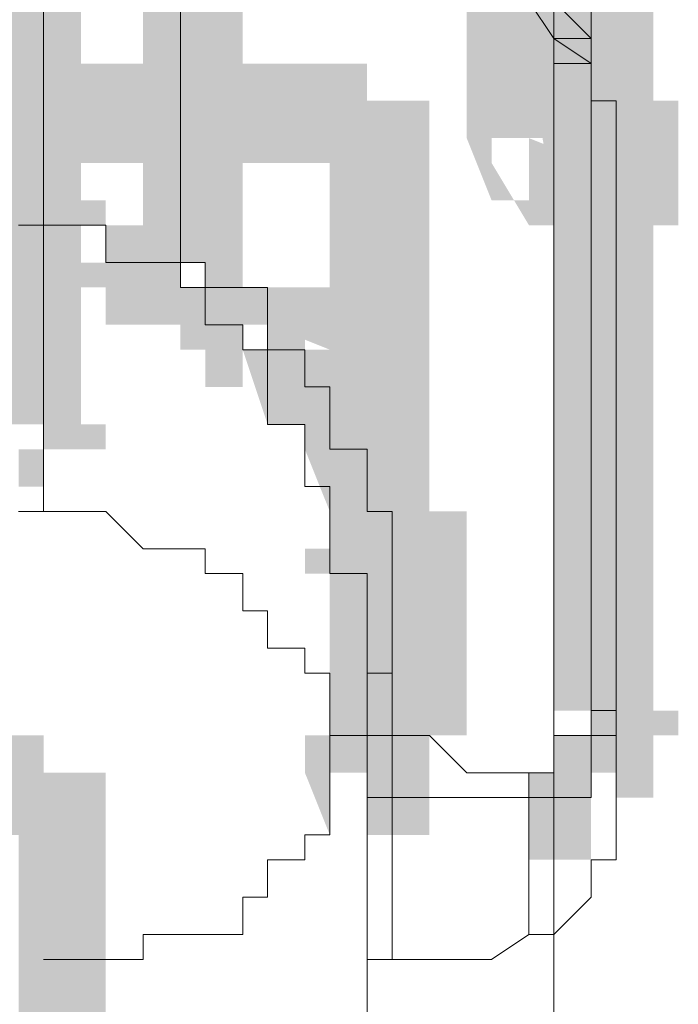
# Model space of a CAD drawing. Header units: millimetres. Extents: x -91 to 1961, y -1152 to 358.
# Tile 171 of 256: x 170.527 to 171.403, y 136.75 to 138.059. Entities that reach past the tile are written whole.
import ezdxf

# ---------------------------------------------------------------- set-up
doc = ezdxf.new("R2010")
doc.units = ezdxf.units.MM
doc.header["$MEASUREMENT"] = 0
doc.layers.get('0').update_dxf_attribs({"linetype": 'CONTINUOUS'})

msp = doc.modelspace()

# ---------------------------------------------------------------- hatches: boundary and pattern name
at = {"true_color": 0xaaaaaa}
h = msp.add_hatch(color=253, dxfattribs=at)
h.paths.add_polyline_path([(169.0866, 138.1996), (169.1693, 138.1996), (169.1693, 138.0838), (169.0866, 138.0838)])
h.paths.add_polyline_path([(169.1693, 138.001), (169.8476, 138.001), (169.8476, 137.8687), (169.1693, 137.8687)])
h.paths.add_polyline_path([(169.5829, 144.1722), (169.8476, 144.1722), (169.8476, 144.0564), (169.5829, 144.0564)])
h.paths.add_polyline_path([(169.0866, 139.6886), (169.1693, 139.6886), (169.1693, 139.5562), (169.0866, 139.5562)])
h.paths.add_polyline_path([(170.526, 147.994), (170.5591, 147.994), (170.5591, 147.8617), (170.526, 147.8617)])
h.paths.add_polyline_path([(169.3347, 141.8063), (169.4175, 141.8063), (169.4175, 141.6739), (169.3347, 141.6739)])
h.paths.add_polyline_path([(170.4763, 138.6794), (170.6087, 138.6794), (170.6087, 137.5212), (170.4763, 137.5212)])
h = msp.add_hatch(color=253, dxfattribs=at)
h.paths.add_polyline_path([(170.7741, 145.6943), (170.9065, 145.6943), (170.9065, 140.9956), (170.7741, 140.9956)])
h.paths.add_polyline_path([(170.3936, 146.9352), (170.526, 146.9352), (170.526, 146.8524), (170.3936, 146.8524)])
h.paths.add_polyline_path([(171.287, 137.9514), (171.4028, 137.9514), (171.4028, 137.9018), (171.287, 137.9018)])
h.paths.add_polyline_path([(171.287, 137.1903), (171.3201, 137.1903), (171.3201, 137.058), (171.287, 137.058)])
h.paths.add_polyline_path([(169.798, 138.4974), (169.9304, 138.4974), (169.9304, 137.819), (169.798, 137.819)])
h = msp.add_hatch(color=253, dxfattribs=at)
h.paths.add_polyline_path([(171.0719, 143.4608), (171.2043, 143.4608), (171.2043, 138.1168), (171.0719, 138.1168)])
h.paths.add_polyline_path([(171.2374, 138.001), (171.3697, 138.001), (171.3697, 137.1407), (171.2374, 137.1407)])
h.paths.add_polyline_path([(170.741, 146.9352), (170.8569, 146.9352), (170.8569, 145.6943), (170.741, 145.6943)])
h = msp.add_hatch(color=253, dxfattribs=at)
h.paths.add_polyline_path([(169.8807, 146.3395), (170.0131, 146.3395), (170.0131, 145.6943), (169.8807, 145.6943)])
h.paths.add_polyline_path([(170.4432, 137.7032), (170.5591, 137.7032), (170.5591, 137.5709), (170.4432, 137.5709)])
h.paths.add_polyline_path([(169.8476, 140.9956), (170.7741, 140.9956), (170.7741, 140.8798), (169.8476, 140.8798)])
h = msp.add_hatch(color=253, dxfattribs=at)
h.paths.add_polyline_path([(171.2374, 138.001), (171.3697, 138.001), (171.3697, 137.9514), (171.2374, 137.9514)])
h.paths.add_polyline_path([(169.0039, 139.9368), (169.1197, 139.9368), (169.1197, 139.2253), (169.0039, 139.2253)])
h.paths.add_polyline_path([(169.9304, 138.3816), (170.1454, 138.3816), (170.1454, 138.2492), (169.9304, 138.2492)])
h.paths.add_polyline_path([(170.7741, 145.7439), (170.8238, 145.7439), (170.8238, 145.6116), (170.7741, 145.6116)])
h = msp.add_hatch(color=253, dxfattribs=at)
h.paths.add_polyline_path([(170.9396, 137.1903), (171.0719, 137.1903), (171.0719, 137.1076), (170.9396, 137.1076)])
h.paths.add_polyline_path([(170.6418, 137.786), (170.6914, 137.786), (170.6914, 137.6536), (170.6418, 137.6536)])
h.paths.add_polyline_path([(170.7741, 141.2107), (170.9065, 141.2107), (170.9065, 141.1776), (170.7741, 141.1776)])
h.paths.add_polyline_path([(169.8807, 145.6943), (170.0131, 145.6943), (170.0131, 140.9625), (169.8807, 140.9625)])
h.paths.add_polyline_path([(169.0369, 140.9625), (169.8476, 140.9625), (169.8476, 140.8302), (169.0369, 140.8302)])
h = msp.add_hatch(color=253, dxfattribs=at)
h.paths.add_polyline_path([(170.9892, 137.1903), (171.1216, 137.1903), (171.1216, 137.1076), (170.9892, 137.1076)])
h.paths.add_polyline_path([(169.0369, 140.4496), (171.1547, 140.4496), (171.1547, 140.3173), (169.0369, 140.3173)])
h.paths.add_polyline_path([(170.741, 145.6943), (170.8569, 145.6943), (170.8569, 140.9625), (170.741, 140.9625)])
h = msp.add_hatch(color=253, dxfattribs=at)
h.paths.add_polyline_path([(170.7741, 145.6943), (170.9065, 145.6943), (170.9065, 140.9956), (170.7741, 140.9956)])
h.paths.add_polyline_path([(170.9892, 137.2234), (171.0223, 137.2234), (171.0223, 137.1076), (170.9892, 137.1076)])
h = msp.add_hatch(color=253, dxfattribs=at)
h.paths.add_polyline_path([(168.5737, 138.547), (168.706, 138.547), (168.706, 138.3816), (168.5737, 138.3816)])
h.paths.add_polyline_path([(171.287, 137.9514), (171.4028, 137.9514), (171.4028, 137.9018), (171.287, 137.9018)])
h.paths.add_polyline_path([(170.8238, 144.2549), (171.1547, 144.2549), (171.1547, 144.1391), (170.8238, 144.1391)])
h = msp.add_hatch(color=253, dxfattribs=at)
h.paths.add_polyline_path([(171.1547, 140.9956), (171.2043, 140.9956), (171.2043, 140.8798), (171.1547, 140.8798)])
h.paths.add_polyline_path([(171.2043, 138.2492), (171.3201, 138.2492), (171.3201, 138.0341), (171.2043, 138.0341)])
h.paths.add_polyline_path([(171.2374, 139.8209), (171.3697, 139.8209), (171.3697, 139.7382), (171.2374, 139.7382)])
for points in [[(171.1547, 140.9625), (171.1547, 138.0341), (171.287, 138.0341), (171.287, 140.9625)], [(170.6914, 138.3319), (170.6914, 137.786), (170.8238, 137.786), (170.8238, 138.3319)], [(171.3201, 138.1996), (171.3697, 138.0838), (171.2374, 138.0341), (171.2043, 138.1665)], [(171.3201, 138.0341), (171.287, 138.001), (171.2374, 138.0341), (171.287, 138.0838)], [(171.2374, 138.0838), (171.2374, 137.9514), (171.287, 137.9514), (171.287, 138.0838)], [(171.3201, 138.0341), (171.3697, 137.8687), (171.2374, 137.819), (171.2043, 138.001)], [(171.287, 137.9514), (171.287, 137.786), (171.4028, 137.786), (171.4028, 137.9514)], [(171.2374, 137.8687), (171.2374, 137.819), (171.3697, 137.819), (171.3697, 137.8687)], [(170.6418, 137.786), (170.6418, 137.6536), (170.6914, 137.6536), (170.6914, 137.786)]]:
    msp.add_hatch(color=253, dxfattribs=at).paths.add_polyline_path(points)
h = msp.add_hatch(color=253, dxfattribs=at)
h.paths.add_polyline_path([(169.0039, 140.9129), (169.1197, 140.9129), (169.1197, 140.2015), (169.0039, 140.2015)])
h.paths.add_polyline_path([(171.1216, 138.0838), (171.2374, 138.0838), (171.2374, 137.9514), (171.1216, 137.9514)])
h = msp.add_hatch(color=253, dxfattribs=at)
h.paths.add_polyline_path([(171.2043, 139.6059), (171.3201, 139.6059), (171.3201, 139.5562), (171.2043, 139.5562)])
h.paths.add_polyline_path([(171.2043, 139.9864), (171.3201, 139.9864), (171.3201, 139.9368), (171.2043, 139.9368)])
h.paths.add_polyline_path([(171.2043, 138.6297), (171.3201, 138.6297), (171.3201, 138.4643), (171.2043, 138.4643)])
h.paths.add_polyline_path([(169.9634, 139.9368), (170.0958, 139.9368), (170.0958, 138.6794), (169.9634, 138.6794)])
h.paths.add_polyline_path([(171.2374, 137.9514), (171.3697, 137.9514), (171.3697, 137.8687), (171.2374, 137.8687)])
h.paths.add_polyline_path([(171.2374, 139.2253), (171.3697, 139.2253), (171.3697, 139.0103), (171.2374, 139.0103)])
h = msp.add_hatch(color=253, dxfattribs=at)
h.paths.add_polyline_path([(171.2374, 139.8209), (171.3697, 139.8209), (171.3697, 139.5562), (171.2374, 139.5562)])
h.paths.add_polyline_path([(171.2374, 137.8687), (171.3697, 137.8687), (171.3697, 137.819), (171.2374, 137.819)])
h = msp.add_hatch(color=253, dxfattribs=at)
h.paths.add_polyline_path([(171.2374, 138.001), (171.3697, 138.001), (171.3697, 137.819), (171.2374, 137.819)])
h.paths.add_polyline_path([(171.2043, 138.9606), (171.3201, 138.9606), (171.3201, 138.8448), (171.2043, 138.8448)])
h.paths.add_polyline_path([(171.2374, 139.3908), (171.3697, 139.3908), (171.3697, 139.1757), (171.2374, 139.1757)])
h.paths.add_polyline_path([(171.2043, 139.7713), (171.3201, 139.7713), (171.3201, 139.5562), (171.2043, 139.5562)])
h.paths.add_polyline_path([(171.2374, 138.6794), (171.3697, 138.6794), (171.3697, 138.4643), (171.2374, 138.4643)])
h = msp.add_hatch(color=253, dxfattribs=at)
h.paths.add_polyline_path([(171.2374, 138.0341), (171.3697, 138.0341), (171.3697, 138.001), (171.2374, 138.001)])
h.paths.add_polyline_path([(171.2043, 139.1757), (171.3201, 139.1757), (171.3201, 139.0103), (171.2043, 139.0103)])
h.paths.add_polyline_path([(171.2374, 139.4404), (171.3697, 139.4404), (171.3697, 139.2253), (171.2374, 139.2253)])
h.paths.add_polyline_path([(171.2043, 139.7382), (171.3201, 139.7382), (171.3201, 139.6059), (171.2043, 139.6059)])
h.paths.add_polyline_path([(171.2043, 138.7952), (171.3201, 138.7952), (171.3201, 138.6794), (171.2043, 138.6794)])
h.paths.add_polyline_path([(171.2374, 138.3319), (171.3697, 138.3319), (171.3697, 138.2492), (171.2374, 138.2492)])
h = msp.add_hatch(color=253, dxfattribs=at)
h.paths.add_polyline_path([(171.2374, 138.001), (171.3697, 138.001), (171.3697, 137.8687), (171.2374, 137.8687)])
h.paths.add_polyline_path([(171.2374, 139.0599), (171.3697, 139.0599), (171.3697, 139.0103), (171.2374, 139.0103)])
h.paths.add_polyline_path([(171.2043, 138.6297), (171.3201, 138.6297), (171.3201, 138.4643), (171.2043, 138.4643)])
h.paths.add_polyline_path([(171.2374, 139.639), (171.3697, 139.639), (171.3697, 139.5562), (171.2374, 139.5562)])
h = msp.add_hatch(color=253, dxfattribs=at)
h.paths.add_polyline_path([(171.2374, 138.001), (171.3697, 138.001), (171.3697, 137.819), (171.2374, 137.819)])
h.paths.add_polyline_path([(171.2374, 139.4404), (171.3697, 139.4404), (171.3697, 139.2253), (171.2374, 139.2253)])
h.paths.add_polyline_path([(171.2043, 138.2492), (171.3201, 138.2492), (171.3201, 138.0341), (171.2043, 138.0341)])
h.paths.add_polyline_path([(171.2374, 139.0599), (171.3697, 139.0599), (171.3697, 138.7952), (171.2374, 138.7952)])
h = msp.add_hatch(color=253, dxfattribs=at)
h.paths.add_polyline_path([(171.2374, 138.0838), (171.3697, 138.0838), (171.3697, 137.8687), (171.2374, 137.8687)])
h.paths.add_polyline_path([(171.2374, 139.4404), (171.3697, 139.4404), (171.3697, 139.3908), (171.2374, 139.3908)])
h.paths.add_polyline_path([(171.2043, 139.0103), (171.3201, 139.0103), (171.3201, 138.8448), (171.2043, 138.8448)])
h.paths.add_polyline_path([(171.2043, 138.4643), (171.3201, 138.4643), (171.3201, 138.2492), (171.2043, 138.2492)])
h = msp.add_hatch(color=253, dxfattribs=at)
h.paths.add_polyline_path([(171.1547, 138.0341), (171.287, 138.0341), (171.287, 137.9018), (171.1547, 137.9018)])
h.paths.add_polyline_path([(171.2374, 139.0599), (171.3697, 139.0599), (171.3697, 139.0103), (171.2374, 139.0103)])
h = msp.add_hatch(color=253, dxfattribs=at)
h.paths.add_polyline_path([(170.6914, 138.6297), (170.741, 138.6297), (170.741, 138.4974), (170.6914, 138.4974)])
h.paths.add_polyline_path([(170.8238, 138.5801), (170.8238, 138.547), (170.6914, 138.547), (170.6914, 138.5801)])
h.paths.add_polyline_path([(170.741, 138.5801), (170.7741, 138.5801), (170.7741, 138.4643), (170.741, 138.4643)])
h.paths.add_polyline_path([(170.7741, 138.5801), (170.8238, 138.5801), (170.9065, 138.547), (170.9065, 138.4974), (170.7741, 138.4974), (170.7741, 138.547), (170.8238, 138.4643), (170.7741, 138.4643)])
h.paths.add_polyline_path([(170.8238, 138.547), (170.8569, 138.547), (170.8569, 138.4146), (170.8238, 138.4146)])
h.paths.add_polyline_path([(170.9396, 138.4974), (170.9396, 138.4643), (170.8238, 138.4643), (170.8238, 138.4974)])
h.paths.add_polyline_path([(170.8569, 138.4974), (170.9065, 138.4974), (170.9065, 138.3816), (170.8569, 138.3816)])
h.paths.add_polyline_path([(170.9892, 138.4643), (170.9892, 138.4146), (170.8569, 138.4146), (170.8569, 138.4643)])
h.paths.add_polyline_path([(170.9065, 138.4643), (170.9396, 138.4643), (170.9396, 138.3319), (170.9065, 138.3319)])
h.paths.add_polyline_path([(171.0223, 138.4146), (171.0223, 138.3816), (170.9065, 138.3816), (170.9065, 138.4146)])
h.paths.add_polyline_path([(170.9396, 138.4146), (170.9892, 138.4146), (170.9892, 138.2823), (170.9396, 138.2823)])
h.paths.add_polyline_path([(171.0719, 138.3816), (171.0719, 138.3319), (170.9396, 138.3319), (170.9396, 138.3816)])
h.paths.add_polyline_path([(170.9892, 138.3816), (171.0223, 138.3816), (171.0223, 138.2492), (170.9892, 138.2492)])
h.paths.add_polyline_path([(171.1216, 138.3319), (171.1216, 138.2823), (170.9892, 138.2823), (170.9892, 138.3319)])
h.paths.add_polyline_path([(171.0223, 138.3319), (171.0719, 138.3319), (171.0719, 138.1996), (171.0223, 138.1996)])
h.paths.add_polyline_path([(171.1547, 138.2823), (171.1547, 138.2492), (171.0223, 138.2492), (171.0223, 138.2823)])
h.paths.add_polyline_path([(171.0719, 138.2823), (171.1216, 138.2823), (171.1216, 138.1665), (171.0719, 138.1665)])
h.paths.add_polyline_path([(171.2043, 138.2492), (171.2043, 138.1996), (171.0719, 138.1996), (171.0719, 138.2492)])
h.paths.add_polyline_path([(171.1547, 138.1996), (171.2043, 138.1665), (171.1547, 138.1168), (171.1216, 138.1665)])
h.paths.add_polyline_path([(171.2374, 138.1665), (171.2374, 138.1168), (171.1216, 138.1168), (171.1216, 138.1665)])
h.paths.add_polyline_path([(171.1547, 138.1665), (171.2043, 138.1665), (171.2043, 138.0341), (171.1547, 138.0341)])
h.paths.add_polyline_path([(171.287, 138.1168), (171.287, 138.0838), (171.1547, 138.0838), (171.1547, 138.1168)])
h.paths.add_polyline_path([(171.2043, 138.1168), (171.2374, 138.1168), (171.2374, 138.001), (171.2043, 138.001)])
h.paths.add_polyline_path([(171.3201, 138.0838), (171.3201, 138.0341), (171.2043, 138.0341), (171.2043, 138.0838)])
h = msp.add_hatch(color=253, dxfattribs=at)
h.paths.add_polyline_path([(171.287, 138.001), (171.2374, 138.0341), (171.287, 138.0838), (171.3201, 138.0341)])
h.paths.add_polyline_path([(171.2043, 138.0838), (171.2043, 138.1168), (171.2374, 138.0341), (171.2043, 138.0341), (171.1547, 138.1168), (171.1547, 138.1665), (171.287, 138.1665), (171.287, 138.1168), (171.2043, 138.1665), (171.2374, 138.1665), (171.3201, 138.1168), (171.3201, 138.0838)])
h.paths.add_polyline_path([(171.2043, 138.0838), (171.1547, 138.0838), (171.1216, 138.1665), (171.1216, 138.1996), (171.2374, 138.1996), (171.2374, 138.1665), (171.1547, 138.1996), (171.2043, 138.1996)])
h.paths.add_polyline_path([(171.1547, 138.1168), (171.1216, 138.1168), (171.0719, 138.1996), (171.0719, 138.2492), (171.2043, 138.2492), (171.2043, 138.1996), (171.1216, 138.2492), (171.1547, 138.2492)])
h.paths.add_polyline_path([(171.1216, 138.1996), (171.0719, 138.2492), (171.1216, 138.2823), (171.1547, 138.2492)])
h.paths.add_polyline_path([(171.0719, 138.2492), (171.0223, 138.2823), (171.0719, 138.3319), (171.1216, 138.2823)])
h.paths.add_polyline_path([(170.9892, 138.3319), (170.9892, 138.3816), (171.1216, 138.3816), (171.1216, 138.3319)])
h.paths.add_polyline_path([(171.0223, 138.2823), (170.9892, 138.2823), (170.9892, 138.4146), (171.0223, 138.4146)])
h.paths.add_polyline_path([(170.9396, 138.3816), (170.9396, 138.4146), (171.0719, 138.4146), (171.0719, 138.3816)])
h.paths.add_polyline_path([(170.9892, 138.3319), (170.9396, 138.3319), (170.9396, 138.4643), (170.9892, 138.4643)])
h.paths.add_polyline_path([(170.9065, 138.4146), (170.9065, 138.4643), (170.9396, 138.3816), (170.9065, 138.3816), (170.9065, 138.4974), (170.9396, 138.4974), (171.0223, 138.4643), (171.0223, 138.4146)])
h.paths.add_polyline_path([(170.9065, 138.4146), (170.8569, 138.4643), (170.9065, 138.4974), (170.9396, 138.4643)])
h.paths.add_polyline_path([(170.8569, 138.4146), (170.8238, 138.4146), (170.7741, 138.4974), (170.7741, 138.547), (170.9065, 138.547), (170.9065, 138.4974), (170.8238, 138.547), (170.8569, 138.547)])
h.paths.add_polyline_path([(170.8238, 138.4643), (170.7741, 138.4643), (170.7741, 138.5801), (170.8238, 138.5801)])
h.paths.add_polyline_path([(170.741, 138.547), (170.741, 138.5801), (170.8569, 138.5801), (170.8569, 138.547)])
h.paths.add_polyline_path([(170.7741, 138.4974), (170.741, 138.4974), (170.741, 138.6297), (170.7741, 138.6297)])
h = msp.add_hatch(color=253, dxfattribs=at)
h.paths.add_polyline_path([(171.1216, 138.0838), (171.1216, 138.1168), (171.2374, 138.1168), (171.2374, 138.0838)])
h.paths.add_polyline_path([(171.1547, 138.0341), (171.1216, 138.0341), (171.1216, 138.1665), (171.1547, 138.1665)])
h.paths.add_polyline_path([(171.0719, 138.1168), (171.0719, 138.1665), (171.2043, 138.1665), (171.2043, 138.1168)])
h.paths.add_polyline_path([(171.1216, 138.0838), (171.0719, 138.0838), (171.0719, 138.1996), (171.1216, 138.1996)])
h.paths.add_polyline_path([(171.0223, 138.1665), (171.0223, 138.1996), (171.1547, 138.1996), (171.1547, 138.1665)])
h.paths.add_polyline_path([(171.0719, 138.1168), (171.0223, 138.1168), (171.0223, 138.2492), (171.0719, 138.2492)])
h.paths.add_polyline_path([(170.9892, 138.1996), (170.9892, 138.2492), (171.1216, 138.2492), (171.1216, 138.1996)])
h.paths.add_polyline_path([(171.0223, 138.1665), (170.9892, 138.1665), (170.9892, 138.2823), (171.0223, 138.2823)])
h.paths.add_polyline_path([(170.9396, 138.2492), (170.9396, 138.2823), (171.0719, 138.2823), (171.0719, 138.2492)])
h.paths.add_polyline_path([(170.9892, 138.1996), (170.9396, 138.1996), (170.9396, 138.3319), (170.9892, 138.3319)])
h.paths.add_polyline_path([(170.9065, 138.2823), (170.9065, 138.3319), (171.0223, 138.3319), (171.0223, 138.2823)])
h.paths.add_polyline_path([(170.9396, 138.2492), (170.9065, 138.2492), (170.9065, 138.3816), (170.9396, 138.3816)])
h.paths.add_polyline_path([(170.8569, 138.3319), (170.8569, 138.3816), (170.9065, 138.2823), (170.8569, 138.2823), (170.8569, 138.4146), (170.9065, 138.4146), (170.9892, 138.3816), (170.9892, 138.3319)])
h.paths.add_polyline_path([(170.8569, 138.3319), (170.8238, 138.3816), (170.8569, 138.4146), (170.9065, 138.3816)])
h.paths.add_polyline_path([(170.8238, 138.3319), (170.7741, 138.3319), (170.741, 138.4146), (170.741, 138.4643), (170.8569, 138.4643), (170.8569, 138.4146), (170.7741, 138.4643), (170.8238, 138.4643)])
h.paths.add_polyline_path([(170.7741, 138.3816), (170.741, 138.3816), (170.741, 138.4974), (170.7741, 138.4974)])
h.paths.add_polyline_path([(170.6914, 138.4643), (170.6914, 138.4974), (170.741, 138.4146), (170.6914, 138.4146), (170.6914, 138.547), (170.741, 138.547), (170.8238, 138.4974), (170.8238, 138.4643)])
h = msp.add_hatch(color=253, dxfattribs=at)
h.paths.add_polyline_path([(170.9892, 138.3816), (170.9892, 138.3319), (170.8569, 138.3319), (170.8569, 138.3816)])
h.paths.add_polyline_path([(170.9065, 138.3816), (170.9396, 138.3816), (170.9396, 138.2492), (170.9065, 138.2492)])
h.paths.add_polyline_path([(171.0223, 138.3319), (171.0223, 138.2823), (170.9065, 138.2823), (170.9065, 138.3319)])
h.paths.add_polyline_path([(170.9396, 138.3319), (170.9892, 138.3319), (170.9892, 138.1996), (170.9396, 138.1996)])
h.paths.add_polyline_path([(171.0719, 138.2823), (171.0719, 138.2492), (170.9396, 138.2492), (170.9396, 138.2823)])
h.paths.add_polyline_path([(170.9892, 138.2823), (171.0223, 138.2823), (171.0223, 138.1665), (170.9892, 138.1665)])
h.paths.add_polyline_path([(171.1216, 138.2492), (171.1216, 138.1996), (170.9892, 138.1996), (170.9892, 138.2492)])
h.paths.add_polyline_path([(171.0223, 138.2492), (171.0719, 138.2492), (171.0719, 138.1168), (171.0223, 138.1168)])
h.paths.add_polyline_path([(171.1547, 138.1996), (171.1547, 138.1665), (171.0223, 138.1665), (171.0223, 138.1996)])
h.paths.add_polyline_path([(171.0719, 138.1996), (171.1216, 138.1996), (171.1216, 138.0838), (171.0719, 138.0838)])
h.paths.add_polyline_path([(171.2043, 138.1665), (171.2043, 138.1168), (171.0719, 138.1168), (171.0719, 138.1665)])
h.paths.add_polyline_path([(171.1216, 138.1665), (171.1547, 138.1665), (171.1547, 138.0341), (171.1216, 138.0341)])
h.paths.add_polyline_path([(171.2374, 138.1168), (171.2374, 138.0838), (171.1216, 138.0838), (171.1216, 138.1168)])
h = msp.add_hatch(color=253, dxfattribs=at)
h.paths.add_polyline_path([(170.9892, 138.3816), (171.0223, 138.3816), (171.0223, 138.2492), (170.9892, 138.2492)])
h.paths.add_polyline_path([(171.1216, 138.3319), (171.1216, 138.2823), (170.9892, 138.2823), (170.9892, 138.3319)])
h.paths.add_polyline_path([(171.0223, 138.3319), (171.0719, 138.3319), (171.0719, 138.1996), (171.0223, 138.1996)])
h.paths.add_polyline_path([(171.1547, 138.2823), (171.1547, 138.2492), (171.0223, 138.2492), (171.0223, 138.2823)])
h.paths.add_polyline_path([(171.1216, 138.2492), (171.1547, 138.1996), (171.1216, 138.1665), (171.0719, 138.1996)])
h.paths.add_polyline_path([(171.1547, 138.1996), (171.2043, 138.1665), (171.1547, 138.1168), (171.1216, 138.1665)])
h.paths.add_polyline_path([(171.2374, 138.1665), (171.2374, 138.1168), (171.1547, 138.1665), (171.2043, 138.1665), (171.2043, 138.0341), (171.1547, 138.0341), (171.1216, 138.1168), (171.1216, 138.1665)])
h.paths.add_polyline_path([(171.287, 138.1168), (171.287, 138.0838), (171.1547, 138.0838), (171.1547, 138.1168)])
h.paths.add_polyline_path([(171.2043, 138.1168), (171.2374, 138.1168), (171.2374, 138.001), (171.2043, 138.001)])
h.paths.add_polyline_path([(171.3201, 138.0838), (171.3201, 138.0341), (171.2043, 138.0341), (171.2043, 138.0838)])
h.paths.add_polyline_path([(171.287, 138.0341), (171.3201, 138.001), (171.287, 137.9514), (171.2374, 138.001)])
h = msp.add_hatch(color=253, dxfattribs=at)
h.paths.add_polyline_path([(171.287, 137.9514), (171.2374, 138.001), (171.287, 138.0341), (171.3201, 138.001)])
h.paths.add_polyline_path([(171.2043, 138.0341), (171.2043, 138.0838), (171.3201, 138.0838), (171.3201, 138.0341)])
h.paths.add_polyline_path([(171.2374, 138.001), (171.2043, 138.001), (171.2043, 138.1168), (171.2374, 138.1168)])
h.paths.add_polyline_path([(171.1547, 138.0838), (171.1547, 138.1168), (171.287, 138.1168), (171.287, 138.0838)])
h.paths.add_polyline_path([(171.2043, 138.0341), (171.1547, 138.0341), (171.1547, 138.1665), (171.2043, 138.1665)])
h.paths.add_polyline_path([(171.1216, 138.1168), (171.1216, 138.1665), (171.2374, 138.1665), (171.2374, 138.1168)])
h.paths.add_polyline_path([(171.1547, 138.0838), (171.1216, 138.0838), (171.0719, 138.1665), (171.0719, 138.1996), (171.2043, 138.1996), (171.2043, 138.1665), (171.1216, 138.1996), (171.1547, 138.1996)])
h.paths.add_polyline_path([(171.0719, 138.1996), (171.0719, 138.2492), (171.1216, 138.1665), (171.0719, 138.1665), (171.0719, 138.2823), (171.1216, 138.2823), (171.2043, 138.2492), (171.2043, 138.1996)])
h.paths.add_polyline_path([(171.0223, 138.2492), (171.0223, 138.2823), (171.1547, 138.2823), (171.1547, 138.2492)])
h.paths.add_polyline_path([(171.0719, 138.1996), (171.0223, 138.1996), (171.0223, 138.3319), (171.0719, 138.3319)])
h.paths.add_polyline_path([(170.9892, 138.2823), (170.9892, 138.3319), (171.1216, 138.3319), (171.1216, 138.2823)])
h.paths.add_polyline_path([(171.0223, 138.2492), (170.9892, 138.2492), (170.9892, 138.3816), (171.0223, 138.3816)])
h = msp.add_hatch(color=253, dxfattribs=at)
h.paths.add_polyline_path([(171.287, 137.9018), (171.2374, 137.9018), (171.2043, 138.001), (171.2043, 138.0341), (171.3201, 138.0341), (171.3201, 138.001), (171.2374, 138.0341), (171.287, 138.0341)])
h.paths.add_polyline_path([(171.2043, 138.0341), (171.2043, 138.0838), (171.2374, 138.001), (171.2043, 138.001), (171.2043, 138.1168), (171.2374, 138.1168), (171.3201, 138.0838), (171.3201, 138.0341)])
h.paths.add_polyline_path([(171.1547, 138.0838), (171.1547, 138.1168), (171.287, 138.1168), (171.287, 138.0838)])
h.paths.add_polyline_path([(171.2043, 138.0341), (171.1547, 138.0341), (171.1547, 138.1665), (171.2043, 138.1665)])
h.paths.add_polyline_path([(171.1216, 138.1168), (171.1216, 138.1665), (171.2374, 138.1665), (171.2374, 138.1168)])
h.paths.add_polyline_path([(171.1547, 138.0838), (171.1216, 138.0838), (171.1216, 138.1996), (171.1547, 138.1996)])
h.paths.add_polyline_path([(171.0719, 138.1665), (171.0719, 138.1996), (171.2043, 138.1996), (171.2043, 138.1665)])
h.paths.add_polyline_path([(171.1216, 138.1168), (171.0719, 138.1168), (171.0223, 138.1996), (171.0223, 138.2492), (171.1547, 138.2492), (171.1547, 138.1996), (171.0719, 138.2492), (171.1216, 138.2492)])
h.paths.add_polyline_path([(171.0719, 138.1665), (171.0223, 138.1665), (171.0223, 138.2823), (171.0719, 138.2823)])
h.paths.add_polyline_path([(170.9892, 138.2492), (170.9892, 138.2823), (171.1216, 138.2823), (171.1216, 138.2492)])
h.paths.add_polyline_path([(171.0223, 138.1996), (170.9892, 138.1996), (170.9396, 138.2823), (170.9396, 138.3319), (171.0719, 138.3319), (171.0719, 138.2823), (170.9892, 138.3319), (171.0223, 138.3319)])
h = msp.add_hatch(color=253, dxfattribs=at)
h.paths.add_polyline_path([(171.0223, 138.3319), (171.0719, 138.2823), (171.0223, 138.2492), (170.9892, 138.2823)])
h.paths.add_polyline_path([(171.0719, 138.2823), (171.1216, 138.2492), (171.0719, 138.1996), (171.0223, 138.2492)])
h.paths.add_polyline_path([(171.0719, 138.2823), (171.1216, 138.2823), (171.2043, 138.2492), (171.2043, 138.1996), (171.0719, 138.1996), (171.0719, 138.2492), (171.1216, 138.1665), (171.0719, 138.1665)])
h.paths.add_polyline_path([(171.1547, 138.1996), (171.2043, 138.1665), (171.1547, 138.1168), (171.1216, 138.1665)])
h.paths.add_polyline_path([(171.2043, 138.1665), (171.2374, 138.1168), (171.2043, 138.0838), (171.1547, 138.1168)])
h.paths.add_polyline_path([(171.287, 138.1168), (171.287, 138.0838), (171.2043, 138.1168), (171.2374, 138.1168), (171.3201, 138.0838), (171.3201, 138.0341), (171.2043, 138.0341), (171.2043, 138.0838), (171.2374, 138.001), (171.2043, 138.001), (171.1547, 138.0838), (171.1547, 138.1168)])
h.paths.add_polyline_path([(171.287, 138.0341), (171.3201, 138.001), (171.287, 137.9514), (171.2374, 138.001)])
h = msp.add_hatch(color=253, dxfattribs=at)
h.paths.add_polyline_path([(118.675, 112.2079), (118.8073, 112.2079), (118.8073, 112.0259), (118.675, 112.0259)])
h.paths.add_polyline_path([(171.2043, 138.2492), (171.3201, 138.2492), (171.3201, 138.0341), (171.2043, 138.0341)])
h = msp.add_hatch(color=253, dxfattribs=at)
h.paths.add_polyline_path([(171.1216, 138.0838), (171.1216, 138.1168), (171.2374, 138.1168), (171.2374, 138.0838)])
h.paths.add_polyline_path([(171.1547, 138.0341), (171.1216, 138.0341), (171.1216, 138.1665), (171.1547, 138.1665)])
h = msp.add_hatch(color=253, dxfattribs=at)
h.paths.add_polyline_path([(171.1216, 138.1665), (171.1547, 138.1665), (171.1547, 138.0341), (171.1216, 138.0341)])
h.paths.add_polyline_path([(171.2374, 138.1168), (171.2374, 138.0838), (171.1216, 138.0838), (171.1216, 138.1168)])
h = msp.add_hatch(color=253, dxfattribs=at)
h.paths.add_polyline_path([(171.2043, 138.0341), (171.2043, 138.0838), (171.3201, 138.0838), (171.3201, 138.0341)])
h.paths.add_polyline_path([(171.2374, 138.001), (171.2043, 138.001), (171.2043, 138.1168), (171.2374, 138.1168)])
h.paths.add_polyline_path([(171.1547, 138.0838), (171.1547, 138.1168), (171.287, 138.1168), (171.287, 138.0838)])
h = msp.add_hatch(color=253, dxfattribs=at)
h.paths.add_polyline_path([(171.2374, 138.0838), (171.2374, 138.0341), (171.1216, 138.0341), (171.1216, 138.0838)])
h.paths.add_polyline_path([(171.1547, 138.0838), (171.2043, 138.0838), (171.2043, 137.9514), (171.1547, 137.9514)])
h = msp.add_hatch(color=253, dxfattribs=at)
h.paths.add_polyline_path([(171.2043, 137.9514), (171.1547, 137.9514), (171.1547, 138.0838), (171.2043, 138.0838)])
h.paths.add_polyline_path([(171.1216, 138.0341), (171.1216, 138.0838), (171.2374, 138.0838), (171.2374, 138.0341)])
h = msp.add_hatch(color=253, dxfattribs=at)
h.paths.add_polyline_path([(171.3201, 138.0341), (171.3201, 138.001), (171.2043, 138.001), (171.2043, 138.0341)])
h.paths.add_polyline_path([(171.2374, 138.0341), (171.287, 138.0341), (171.287, 137.9018), (171.2374, 137.9018)])
h = msp.add_hatch(color=253, dxfattribs=at)
h.paths.add_polyline_path([(171.287, 137.9018), (171.2374, 137.9018), (171.2374, 138.0341), (171.287, 138.0341)])
h.paths.add_polyline_path([(171.2043, 138.001), (171.2043, 138.0341), (171.3201, 138.0341), (171.3201, 138.001)])
h = msp.add_hatch(color=253, dxfattribs=at)
h.paths.add_polyline_path([(169.6325, 134.6921), (170.0131, 134.6921), (170.0131, 134.5597), (169.6325, 134.5597)])
h.paths.add_polyline_path([(170.9396, 137.9514), (171.0719, 137.9514), (171.0719, 137.058), (170.9396, 137.058)])
h.paths.add_polyline_path([(169.9634, 137.7032), (170.0958, 137.7032), (170.0958, 137.2731), (169.9634, 137.2731)])
h.paths.add_polyline_path([(169.4175, 137.5709), (169.5498, 137.5709), (169.5498, 137.1076), (169.4175, 137.1076)])
h.paths.add_polyline_path([(170.0131, 138.001), (170.2282, 138.001), (170.2282, 137.8687), (170.0131, 137.8687)])
h = msp.add_hatch(color=253, dxfattribs=at)
h.paths.add_polyline_path([(170.526, 137.058), (170.6418, 137.058), (170.6418, 134.6425), (170.526, 134.6425)])
h.paths.add_polyline_path([(169.7649, 138.001), (170.0131, 138.001), (170.0131, 137.8687), (169.7649, 137.8687)])
h.paths.add_polyline_path([(169.4671, 137.4881), (169.9304, 137.4881), (169.9304, 137.3558), (169.4671, 137.3558)])
h = msp.add_hatch(color=253, dxfattribs=at)
h.paths.add_polyline_path([(169.4671, 131.8133), (169.9304, 131.8133), (169.9304, 131.681), (169.4671, 131.681)])
h.paths.add_polyline_path([(169.8807, 137.1076), (170.0131, 137.1076), (170.0131, 136.7602), (169.8807, 136.7602)])
h.paths.add_polyline_path([(170.2282, 138.001), (170.9892, 138.001), (170.9892, 137.8687), (170.2282, 137.8687)])
h = msp.add_hatch(color=253, dxfattribs=at)
h.paths.add_polyline_path([(171.3697, 138.001), (171.3697, 137.9514), (171.2374, 137.9514), (171.2374, 138.001)])
h.paths.add_polyline_path([(171.287, 138.001), (171.3201, 138.001), (171.3201, 137.8687), (171.287, 137.8687)])
h = msp.add_hatch(color=253, dxfattribs=at)
h.paths.add_polyline_path([(171.3201, 137.8687), (171.287, 137.8687), (171.287, 138.001), (171.3201, 138.001)])
h.paths.add_polyline_path([(171.2374, 137.9514), (171.2374, 138.001), (171.3697, 138.001), (171.3697, 137.9514)])
h = msp.add_hatch(color=253, dxfattribs=at)
h.paths.add_polyline_path([(171.3697, 138.001), (171.3697, 137.9514), (171.2374, 137.9514), (171.2374, 138.001)])
h.paths.add_polyline_path([(171.287, 138.001), (171.3201, 138.001), (171.3201, 137.8687), (171.287, 137.8687)])
h.paths.add_polyline_path([(171.4028, 137.9514), (171.4028, 137.9018), (171.287, 137.9018), (171.287, 137.9514)])
h = msp.add_hatch(color=253, dxfattribs=at)
h.paths.add_polyline_path([(169.4175, 132.5744), (169.5498, 132.5744), (169.5498, 132.1111), (169.4175, 132.1111)])
h.paths.add_polyline_path([(169.8807, 137.1076), (170.5591, 137.1076), (170.5591, 136.9753), (169.8807, 136.9753)])
h.paths.add_polyline_path([(169.3347, 136.6775), (169.4671, 136.6775), (169.4671, 136.5616), (169.3347, 136.5616)])
h.paths.add_polyline_path([(169.9634, 137.9514), (170.0958, 137.9514), (170.0958, 137.7032), (169.9634, 137.7032)])
h = msp.add_hatch(color=253, dxfattribs=at)
h.paths.add_polyline_path([(171.3201, 137.7032), (171.287, 137.7032), (171.2374, 137.786), (171.2374, 137.819), (171.3697, 137.819), (171.3697, 137.786), (171.287, 137.819), (171.3201, 137.819)])
h.paths.add_polyline_path([(171.287, 137.786), (171.2374, 137.819), (171.287, 137.8687), (171.3201, 137.819)])
h.paths.add_polyline_path([(171.2374, 137.786), (171.2043, 137.786), (171.1547, 137.8687), (171.1547, 137.9018), (171.287, 137.9018), (171.287, 137.8687), (171.2043, 137.9018), (171.2374, 137.9018)])
h.paths.add_polyline_path([(171.2043, 137.819), (171.1547, 137.819), (171.1216, 137.9018), (171.1216, 137.9514), (171.2374, 137.9514), (171.2374, 137.9018), (171.1547, 137.9514), (171.2043, 137.9514)])
h = msp.add_hatch(color=253, dxfattribs=at)
h.paths.add_polyline_path([(171.287, 137.786), (171.2374, 137.786), (171.2374, 137.9018), (171.287, 137.9018)])
h.paths.add_polyline_path([(171.2043, 137.8687), (171.2043, 137.9018), (171.3201, 137.9018), (171.3201, 137.8687)])
h.paths.add_polyline_path([(171.2374, 137.819), (171.2043, 137.819), (171.2043, 137.9514), (171.2374, 137.9514)])
h = msp.add_hatch(color=253, dxfattribs=at)
h.paths.add_polyline_path([(170.5591, 137.819), (170.6087, 137.819), (170.6087, 137.7032), (170.5591, 137.7032)])
h.paths.add_polyline_path([(170.6087, 137.819), (170.6418, 137.819), (170.6418, 137.7032), (170.6087, 137.7032)])
h.paths.add_polyline_path([(170.741, 137.786), (170.741, 137.7363), (170.6087, 137.7363), (170.6087, 137.786)])
h = msp.add_hatch(color=253, dxfattribs=at)
h.paths.add_polyline_path([(170.8238, 137.786), (170.8238, 137.7363), (170.6914, 137.7363), (170.6914, 137.786)])
h.paths.add_polyline_path([(170.741, 137.6536), (170.6914, 137.6536), (170.6914, 137.786), (170.741, 137.786)])
h = msp.add_hatch(color=253, dxfattribs=at)
h.paths.add_polyline_path([(170.9396, 137.1903), (170.9396, 137.2234), (171.0719, 137.2234), (171.0719, 137.1903)])
h.paths.add_polyline_path([(170.9396, 137.2234), (170.9396, 137.2731), (171.0719, 137.2731), (171.0719, 137.2234)])
h.paths.add_polyline_path([(170.9396, 137.2731), (170.9396, 137.3227), (171.0719, 137.3227), (171.0719, 137.2731)])
h.paths.add_polyline_path([(170.9892, 137.2234), (170.9396, 137.2234), (170.9396, 137.3558), (170.9892, 137.3558)])
h.paths.add_polyline_path([(170.9065, 137.3227), (170.9065, 137.3558), (171.0223, 137.3558), (171.0223, 137.3227)])
h.paths.add_polyline_path([(170.9065, 137.3558), (170.9065, 137.4054), (171.0223, 137.4054), (171.0223, 137.3558)])
h.paths.add_polyline_path([(170.9065, 137.4054), (170.9065, 137.4385), (171.0223, 137.4385), (171.0223, 137.4054)])
h.paths.add_polyline_path([(170.9396, 137.3558), (170.9065, 137.3558), (170.9065, 137.4881), (170.9396, 137.4881)])
h.paths.add_polyline_path([(170.8569, 137.4385), (170.8569, 137.4881), (170.9892, 137.4881), (170.9892, 137.4385)])
h.paths.add_polyline_path([(170.8569, 137.4881), (170.8569, 137.5212), (170.9892, 137.5212), (170.9892, 137.4881)])
h.paths.add_polyline_path([(170.9065, 137.4385), (170.8569, 137.4385), (170.8569, 137.5709), (170.9065, 137.5709)])
h.paths.add_polyline_path([(170.8238, 137.5212), (170.8238, 137.5709), (170.9396, 137.5709), (170.9396, 137.5212)])
h.paths.add_polyline_path([(170.8238, 137.5709), (170.8238, 137.6205), (170.9396, 137.6205), (170.9396, 137.5709)])
h.paths.add_polyline_path([(170.8569, 137.5212), (170.8238, 137.5212), (170.8238, 137.6536), (170.8569, 137.6536)])
h.paths.add_polyline_path([(170.7741, 137.6205), (170.7741, 137.6536), (170.9065, 137.6536), (170.9065, 137.6205)])
h.paths.add_polyline_path([(170.8238, 137.5709), (170.7741, 137.5709), (170.7741, 137.7032), (170.8238, 137.7032)])
h.paths.add_polyline_path([(170.741, 137.6536), (170.741, 137.7032), (170.8569, 137.7032), (170.8569, 137.6536)])
h.paths.add_polyline_path([(170.7741, 137.6205), (170.741, 137.6205), (170.741, 137.7363), (170.7741, 137.7363)])
h.paths.add_polyline_path([(170.6914, 137.7032), (170.6914, 137.7363), (170.8238, 137.7363), (170.8238, 137.7032)])
h.paths.add_polyline_path([(170.741, 137.6536), (170.6914, 137.6536), (170.6914, 137.786), (170.741, 137.786)])
h = msp.add_hatch(color=253, dxfattribs=at)
h.paths.add_polyline_path([(170.9892, 137.1903), (170.9892, 137.2234), (171.1216, 137.2234), (171.1216, 137.1903)])
h.paths.add_polyline_path([(170.9892, 137.2234), (170.9892, 137.2731), (171.1216, 137.2731), (171.1216, 137.2234)])
h.paths.add_polyline_path([(170.9892, 137.2731), (170.9892, 137.3227), (171.1216, 137.3227), (171.1216, 137.2731)])
h.paths.add_polyline_path([(170.9892, 137.3227), (170.9892, 137.3558), (171.1216, 137.3558), (171.1216, 137.3227)])
h.paths.add_polyline_path([(170.9892, 137.3558), (170.9892, 137.4054), (171.1216, 137.4054), (171.1216, 137.3558)])
h.paths.add_polyline_path([(171.0223, 137.3227), (170.9892, 137.3227), (170.9892, 137.4385), (171.0223, 137.4385)])
h.paths.add_polyline_path([(170.9396, 137.4054), (170.9396, 137.4385), (171.0719, 137.4385), (171.0719, 137.4054)])
h.paths.add_polyline_path([(170.9396, 137.4385), (170.9396, 137.4881), (171.0719, 137.4881), (171.0719, 137.4385)])
h.paths.add_polyline_path([(170.9892, 137.4054), (170.9396, 137.4054), (170.9065, 137.4881), (170.9065, 137.5212), (171.0223, 137.5212), (171.0223, 137.4881), (170.9396, 137.5212), (170.9892, 137.5212)])
h.paths.add_polyline_path([(170.9065, 137.5212), (170.9065, 137.5709), (171.0223, 137.5709), (171.0223, 137.5212)])
h.paths.add_polyline_path([(170.9396, 137.4881), (170.9065, 137.4881), (170.9065, 137.6205), (170.9396, 137.6205)])
h.paths.add_polyline_path([(170.8569, 137.5709), (170.8569, 137.6205), (170.9892, 137.6205), (170.9892, 137.5709)])
h.paths.add_polyline_path([(170.9065, 137.5212), (170.8569, 137.5212), (170.8238, 137.6205), (170.8238, 137.6536), (170.9396, 137.6536), (170.9396, 137.6205), (170.8569, 137.6536), (170.9065, 137.6536)])
h.paths.add_polyline_path([(170.8238, 137.6536), (170.8238, 137.7032), (170.9396, 137.7032), (170.9396, 137.6536)])
h.paths.add_polyline_path([(170.8569, 137.6205), (170.8238, 137.6205), (170.8238, 137.7363), (170.8569, 137.7363)])
h.paths.add_polyline_path([(170.8238, 137.6205), (170.7741, 137.6205), (170.7741, 137.7363), (170.8238, 137.7363)])
h.paths.add_polyline_path([(170.741, 137.7032), (170.741, 137.7363), (170.8569, 137.7363), (170.8569, 137.7032)])
h.paths.add_polyline_path([(170.7741, 137.6536), (170.741, 137.6536), (170.741, 137.786), (170.7741, 137.786)])
h.paths.add_polyline_path([(170.6914, 137.7363), (170.6914, 137.786), (170.8238, 137.786), (170.8238, 137.7363)])
h = msp.add_hatch(color=253, dxfattribs=at)
h.paths.add_polyline_path([(170.526, 137.4881), (170.526, 137.5212), (170.6418, 137.5212), (170.6418, 137.4881)])
h.paths.add_polyline_path([(170.5591, 137.4385), (170.526, 137.4385), (170.526, 137.5709), (170.5591, 137.5709)])
h = msp.add_hatch(color=253, dxfattribs=at)
h.paths.add_polyline_path([(171.2043, 137.1076), (171.2374, 137.1076), (171.2374, 136.9753), (171.2043, 136.9753)])
h.paths.add_polyline_path([(171.2043, 137.058), (171.2043, 137.1076), (171.3201, 137.1076), (171.3201, 137.058)])
h.paths.add_polyline_path([(171.2374, 137.1407), (171.287, 137.1407), (171.287, 137.0249), (171.2374, 137.0249)])
h.paths.add_polyline_path([(171.2374, 137.1076), (171.2374, 137.1407), (171.3697, 137.1407), (171.3697, 137.1076)])
h = msp.add_hatch(color=253, dxfattribs=at)
h.paths.add_polyline_path([(171.2043, 137.058), (171.2374, 137.058), (171.2374, 136.9422), (171.2043, 136.9422)])
h.paths.add_polyline_path([(171.2374, 137.058), (171.287, 137.058), (171.287, 136.9422), (171.2374, 136.9422)])
h.paths.add_polyline_path([(171.2374, 137.0249), (171.2374, 137.058), (171.3697, 137.058), (171.3697, 137.0249)])
h.paths.add_polyline_path([(171.2374, 137.058), (171.2374, 137.1076), (171.3697, 137.1076), (171.3697, 137.058)])
h.paths.add_polyline_path([(171.287, 137.1407), (171.3201, 137.1407), (171.3201, 137.0249), (171.287, 137.0249)])
h.paths.add_polyline_path([(171.287, 137.1076), (171.287, 137.1407), (171.4028, 137.1407), (171.4028, 137.1076)])
h = msp.add_hatch(color=253, dxfattribs=at)
h.paths.add_polyline_path([(170.9396, 136.9753), (170.9396, 137.0249), (171.0719, 137.0249), (171.0719, 136.9753)])
h.paths.add_polyline_path([(170.9396, 137.0249), (170.9396, 137.058), (171.0719, 137.058), (171.0719, 137.0249)])
h.paths.add_polyline_path([(170.9892, 136.9753), (170.9396, 136.9753), (170.9065, 137.058), (170.9065, 137.1076), (171.0223, 137.1076), (171.0223, 137.058), (170.9396, 137.1076), (170.9892, 137.1076)])

# ---------------------------------------------------------------- linework, layer by layer
at = {"color": 7, "linetype": 'Continuous', "lineweight": 5}
for points in [[(171.2374, 173.357), (171.2374, 96.9041), (171.2374, 96.9041)], [(171.287, 138.0341), (171.287, 138.1996), (171.287, 138.1996)], [(171.2043, 138.0838), (171.2374, 138.0341), (171.2374, 138.0341)], [(171.2374, 138.0838), (171.287, 138.0341), (171.287, 138.0341)], [(171.2374, 138.0341), (171.2374, 138.001), (171.2374, 138.001)], [(171.2374, 138.0341), (171.287, 138.0341), (171.287, 138.0341)], [(171.287, 138.001), (171.287, 138.0341), (171.287, 138.0341)], [(171.2374, 138.001), (171.287, 138.001), (171.287, 138.001)], [(171.287, 137.1407), (171.287, 138.001), (171.287, 138.001)], [(171.287, 137.9514), (171.287, 138.001), (171.287, 138.001)], [(171.3201, 137.9514), (171.287, 137.9514), (171.287, 137.9514)], [(171.3201, 137.9018), (171.3201, 137.9514), (171.3201, 137.9514)], [(170.741, 137.786), (170.741, 137.7363), (170.741, 137.7363)], [(170.6418, 137.7363), (170.6914, 137.7363), (170.6914, 137.7363)], [(170.6914, 137.7363), (170.741, 137.7363), (170.741, 137.7363)], [(170.741, 137.7363), (170.741, 137.7032), (170.741, 137.7032)], [(170.741, 137.7363), (170.7741, 137.7363), (170.7741, 137.7363)], [(170.7741, 137.7363), (170.7741, 137.7032), (170.7741, 137.7032)], [(170.741, 137.7032), (170.7741, 137.7032), (170.7741, 137.7032)], [(170.7741, 137.7032), (170.7741, 137.6536), (170.7741, 137.6536)], [(170.7741, 137.7032), (170.8238, 137.7032), (170.8238, 137.7032)], [(170.8238, 137.7032), (170.8569, 137.7032), (170.8569, 137.7032)], [(170.8569, 137.7032), (170.8569, 137.6536), (170.8569, 137.6536)], [(170.7741, 137.6536), (170.8238, 137.6536), (170.8238, 137.6536)], [(170.8238, 137.6536), (170.8238, 137.6205), (170.8238, 137.6205)], [(170.8569, 137.6536), (170.8569, 137.6205), (170.8569, 137.6205)], [(170.8238, 137.6205), (170.8569, 137.6205), (170.8569, 137.6205)], [(170.8569, 137.6205), (170.8569, 137.5709), (170.8569, 137.5709)], [(170.8569, 137.6205), (170.9065, 137.6205), (170.9065, 137.6205)], [(170.9065, 137.6205), (170.9065, 137.5709), (170.9065, 137.5709)], [(170.8569, 137.5709), (170.8569, 137.5212), (170.8569, 137.5212)], [(170.9065, 137.5709), (170.9396, 137.5709), (170.9396, 137.5709)], [(170.9396, 137.5709), (170.9396, 137.5212), (170.9396, 137.5212)], [(170.8569, 137.5212), (170.9065, 137.5212), (170.9065, 137.5212)], [(170.9065, 137.5212), (170.9065, 137.4881), (170.9065, 137.4881)], [(170.9396, 137.5212), (170.9396, 137.4881), (170.9396, 137.4881)], [(170.9065, 137.4881), (170.9065, 137.4385), (170.9065, 137.4385)], [(170.9396, 137.4881), (170.9892, 137.4881), (170.9892, 137.4881)], [(170.9892, 137.4881), (170.9892, 137.4385), (170.9892, 137.4385)], [(170.9065, 137.4385), (170.9396, 137.4385), (170.9396, 137.4385)], [(170.9396, 137.4385), (170.9396, 137.4054), (170.9396, 137.4054)], [(170.9892, 137.4385), (170.9892, 137.4054), (170.9892, 137.4054)], [(170.9396, 137.4054), (170.9396, 137.3558), (170.9396, 137.3558)], [(170.9892, 137.4054), (171.0223, 137.4054), (171.0223, 137.4054)], [(171.0223, 137.4054), (171.0223, 137.3558), (171.0223, 137.3558)], [(170.9396, 137.3558), (170.9396, 137.3227), (170.9396, 137.3227)], [(171.0223, 137.3558), (171.0223, 137.3227), (171.0223, 137.3227)], [(170.9396, 137.3227), (170.9892, 137.3227), (170.9892, 137.3227)], [(170.9892, 137.3227), (170.9892, 137.2731), (170.9892, 137.2731)], [(171.0223, 137.3227), (171.0223, 137.2731), (171.0223, 137.2731)], [(170.9892, 137.2731), (170.9892, 137.2234), (170.9892, 137.2234)], [(171.0223, 137.2731), (171.0223, 137.2234), (171.0223, 137.2234)], [(170.9892, 137.2234), (170.9892, 137.1903), (170.9892, 137.1903)], [(171.0223, 137.2234), (171.0223, 137.1903), (171.0223, 137.1903)], [(170.9892, 137.1903), (171.0223, 137.1903), (171.0223, 137.1903)], [(171.0223, 137.1903), (171.0223, 137.1076), (171.0223, 137.1076)], [(171.3201, 137.1407), (171.287, 137.1407), (171.287, 137.1407)], [(171.287, 137.1407), (171.287, 137.1076), (171.287, 137.1076)], [(171.3201, 137.1407), (171.3201, 137.1076), (171.3201, 137.1076)], [(170.9892, 137.1076), (171.0223, 137.1076), (171.0223, 137.1076)], [(171.0223, 137.1076), (171.0719, 137.1076), (171.0719, 137.1076)], [(171.0223, 137.1076), (171.0223, 137.058), (171.0223, 137.058)], [(171.0719, 137.1076), (171.1216, 137.058), (171.1216, 137.058)], [(171.287, 137.1076), (171.2374, 137.1076), (171.2374, 137.1076)], [(171.2374, 137.1076), (171.2374, 137.058), (171.2374, 137.058)], [(171.3201, 137.1076), (171.287, 137.1076), (171.287, 137.1076)], [(171.287, 137.1076), (171.287, 137.058), (171.287, 137.058)], [(171.0223, 137.058), (171.0223, 137.0249), (171.0223, 137.0249)], [(171.1216, 137.058), (171.1547, 137.058), (171.1547, 137.058)], [(171.1547, 137.058), (171.2043, 137.058), (171.2043, 137.058)], [(171.2043, 137.058), (171.2043, 137.0249), (171.2043, 137.0249)], [(171.2374, 137.058), (171.2043, 137.058), (171.2043, 137.058)], [(171.287, 137.058), (171.287, 137.0249), (171.287, 137.0249)], [(171.0223, 136.8098), (171.0223, 137.0249), (171.0223, 137.0249)], [(171.0223, 137.0249), (171.0719, 137.0249), (171.0719, 137.0249)], [(171.0223, 136.8098), (171.0223, 137.0249), (171.0223, 137.0249)], [(171.0719, 137.0249), (171.1216, 137.0249), (171.1216, 137.0249)], [(171.1216, 137.0249), (171.1547, 137.0249), (171.1547, 137.0249)], [(171.1547, 137.0249), (171.2043, 137.0249), (171.2043, 137.0249)], [(171.2043, 137.0249), (171.2043, 136.8429), (171.2043, 136.8429)], [(171.2374, 137.0249), (171.2043, 137.0249), (171.2043, 137.0249)], [(171.287, 137.0249), (171.2374, 137.0249), (171.2374, 137.0249)]]:
    msp.add_lwpolyline(points, dxfattribs=at)
at = {"color": 7, "linetype": 'Continuous', "lineweight": 20}
for points in [[(170.5591, 148.2091), (170.5591, 137.819), (170.5591, 137.819)], [(170.5591, 138.3319), (170.5591, 137.786), (170.5591, 137.786)], [(170.741, 137.786), (170.741, 138.3319), (170.741, 138.3319)], [(171.2374, 138.0838), (171.2374, 138.0341), (171.2374, 138.0341)], [(171.287, 138.001), (171.287, 138.0838), (171.287, 138.0838)], [(171.2374, 138.0341), (171.287, 138.001), (171.287, 138.001)], [(171.287, 138.001), (171.287, 137.9514), (171.287, 137.9514)], [(171.287, 137.9514), (171.287, 138.001), (171.287, 138.001)], [(171.287, 137.9514), (171.3201, 137.9514), (171.3201, 137.9514)], [(171.287, 137.9514), (171.3201, 137.9514), (171.3201, 137.9514)], [(171.3201, 137.9514), (171.3201, 137.9018), (171.3201, 137.9018)], [(171.3201, 137.9514), (171.3201, 137.9018), (171.3201, 137.9018)], [(171.3201, 137.9018), (171.3201, 137.1407), (171.3201, 137.1407)], [(170.5591, 137.4385), (170.5591, 137.819), (170.5591, 137.819)], [(170.5591, 137.819), (170.5591, 137.786), (170.5591, 137.786)], [(170.5591, 137.786), (170.526, 137.786), (170.526, 137.786)], [(170.6087, 137.786), (170.5591, 137.786), (170.5591, 137.786)], [(170.5591, 137.4054), (170.5591, 137.786), (170.5591, 137.786)], [(170.6418, 137.786), (170.6087, 137.786), (170.6087, 137.786)], [(170.6418, 137.7363), (170.6418, 137.786), (170.6418, 137.786)], [(170.741, 137.7363), (170.741, 137.786), (170.741, 137.786)], [(170.6418, 137.7363), (170.6914, 137.7363), (170.6914, 137.7363)], [(170.6914, 137.7363), (170.741, 137.7363), (170.741, 137.7363)], [(170.5591, 137.4054), (170.5591, 137.4385), (170.5591, 137.4385)], [(170.526, 137.4054), (170.5591, 137.4054), (170.5591, 137.4054)], [(170.6087, 137.4054), (170.5591, 137.4054), (170.5591, 137.4054)], [(170.6418, 137.4054), (170.6087, 137.4054), (170.6087, 137.4054)], [(170.6914, 137.3558), (170.6418, 137.4054), (170.6418, 137.4054)], [(170.741, 137.3558), (170.6914, 137.3558), (170.6914, 137.3558)], [(170.7741, 137.3558), (170.741, 137.3558), (170.741, 137.3558)], [(170.7741, 137.3227), (170.7741, 137.3558), (170.7741, 137.3558)], [(170.8238, 137.3227), (170.7741, 137.3227), (170.7741, 137.3227)], [(170.8238, 137.2731), (170.8238, 137.3227), (170.8238, 137.3227)], [(170.8569, 137.2731), (170.8238, 137.2731), (170.8238, 137.2731)], [(170.8569, 137.2234), (170.8569, 137.2731), (170.8569, 137.2731)], [(170.9065, 137.2234), (170.8569, 137.2234), (170.8569, 137.2234)], [(170.9065, 137.1903), (170.9065, 137.2234), (170.9065, 137.2234)], [(170.9396, 137.1903), (170.9065, 137.1903), (170.9065, 137.1903)], [(170.9396, 137.1407), (170.9396, 137.1903), (170.9396, 137.1903)], [(170.9892, 137.1407), (170.9892, 137.1903), (170.9892, 137.1903)], [(170.9892, 137.1903), (170.9892, 137.1076), (170.9892, 137.1076)], [(170.9396, 137.1076), (170.9396, 137.1407), (170.9396, 137.1407)], [(170.9892, 137.1076), (170.9892, 137.1407), (170.9892, 137.1407)], [(171.3201, 137.1407), (171.3201, 136.9753), (171.3201, 136.9753)], [(170.9396, 137.058), (170.9396, 137.1076), (170.9396, 137.1076)], [(170.9396, 137.1076), (170.9892, 137.1076), (170.9892, 137.1076)], [(170.9892, 137.1076), (170.9892, 137.058), (170.9892, 137.058)], [(170.9396, 137.0249), (170.9396, 137.058), (170.9396, 137.058)], [(170.9892, 137.058), (170.9892, 136.8429), (170.9892, 136.8429)], [(170.9892, 137.0249), (170.9892, 137.058), (170.9892, 137.058)], [(170.9892, 137.058), (170.9892, 134.6425), (170.9892, 134.6425)], [(170.9396, 136.9753), (170.9396, 137.0249), (170.9396, 137.0249)], [(171.0223, 137.0249), (170.9892, 137.0249), (170.9892, 137.0249)], [(170.9065, 136.9422), (170.9065, 136.9753), (170.9065, 136.9753)], [(170.9065, 136.9753), (170.9396, 136.9753), (170.9396, 136.9753)], [(171.3201, 136.9422), (171.3201, 136.9753), (171.3201, 136.9753)], [(170.8569, 136.8925), (170.8569, 136.9422), (170.8569, 136.9422)], [(170.8569, 136.9422), (170.9065, 136.9422), (170.9065, 136.9422)], [(171.287, 136.8925), (171.287, 136.9422), (171.287, 136.9422)], [(171.287, 136.9422), (171.3201, 136.9422), (171.3201, 136.9422)], [(170.8238, 136.8429), (170.8238, 136.8925), (170.8238, 136.8925)], [(170.8238, 136.8925), (170.8569, 136.8925), (170.8569, 136.8925)], [(171.2374, 136.8429), (171.287, 136.8925), (171.287, 136.8925)], [(170.6914, 136.8098), (170.6914, 136.8429), (170.6914, 136.8429)], [(170.6914, 136.8429), (170.741, 136.8429), (170.741, 136.8429)], [(170.741, 136.8429), (170.7741, 136.8429), (170.7741, 136.8429)], [(170.7741, 136.8429), (170.8238, 136.8429), (170.8238, 136.8429)], [(170.9892, 136.8429), (170.9892, 136.8098), (170.9892, 136.8098)], [(171.1547, 136.8098), (171.2043, 136.8429), (171.2043, 136.8429)], [(171.2043, 136.8429), (171.2374, 136.8429), (171.2374, 136.8429)], [(170.5591, 136.8098), (170.6087, 136.8098), (170.6087, 136.8098)], [(170.6087, 136.8098), (170.6418, 136.8098), (170.6418, 136.8098)], [(170.6418, 136.8098), (170.6914, 136.8098), (170.6914, 136.8098)], [(170.9892, 136.8098), (171.0223, 136.8098), (171.0223, 136.8098)], [(171.0223, 136.8098), (171.0719, 136.8098), (171.0719, 136.8098)], [(171.0719, 136.8098), (171.1216, 136.8098), (171.1216, 136.8098)], [(171.1216, 136.8098), (171.1547, 136.8098), (171.1547, 136.8098)]]:
    msp.add_lwpolyline(points, dxfattribs=at)

doc.saveas('drawing.dxf')
